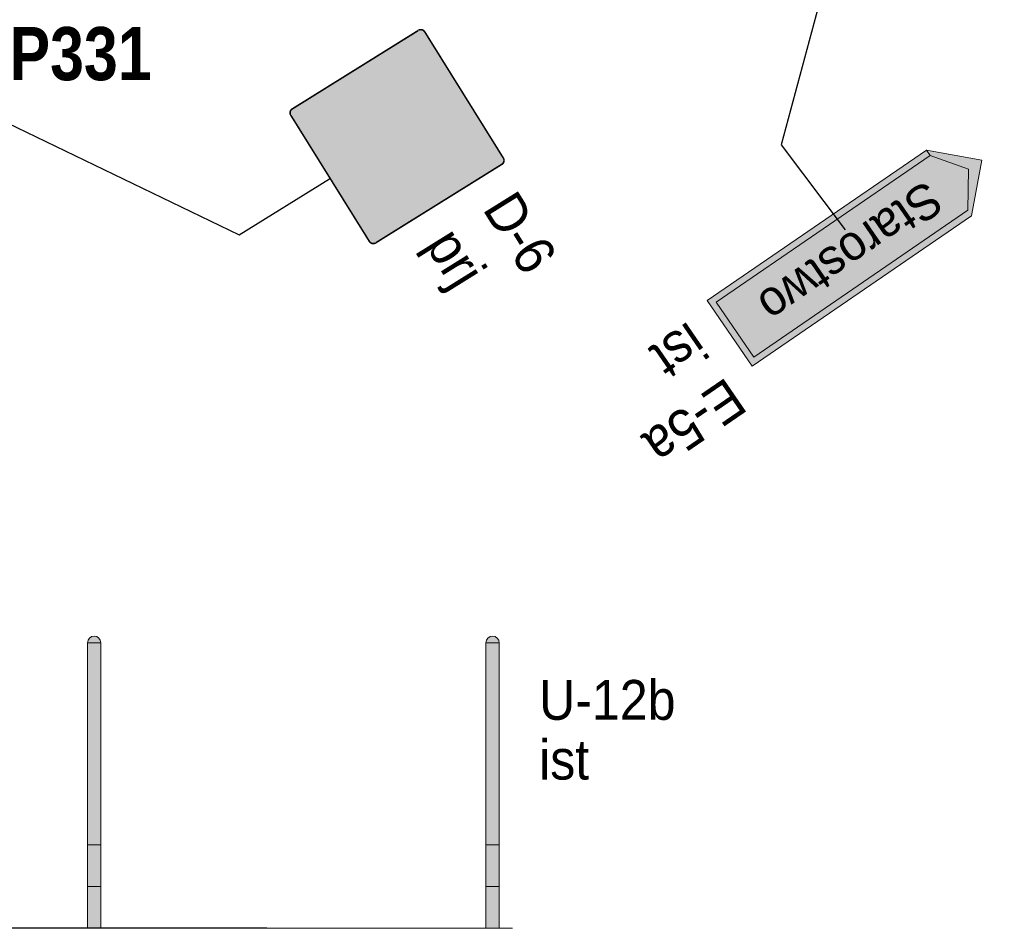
# Model space of a CAD drawing. Header units: metres. Extents: x 0 to 6473088, y 4 to 5822767.
# Tile 6 of 20: x 6472973 to 6472992, y 5822605 to 5822622. Entities that reach past the tile are written whole.
import ezdxf
from ezdxf.enums import TextEntityAlignment as Align

# ---------------------------------------------------------------- set-up
doc = ezdxf.new("R2010")
doc.units = ezdxf.units.M
for name, color, linetype in [('MT IR - detekcja dla pieszych opisy', 7, 'Continuous'), ('MT IR - oznakowanie pionowe', 7, 'Continuous'), ('zzz.gaUbdef', 7, 'Continuous'), ('zzz.gaUBDlugosc', 7, 'Continuous'), ('zzz.gaUBDodTekst', 7, 'Continuous'), ('zzz.gaUBDomyslna', 7, 'Continuous'), ('zzz.gaUBID', 7, 'Continuous'), ('zzz.gaUBNazwa', 7, 'Continuous'), ('zzz.gaUBStan', 7, 'Continuous'), ('zzz.gaVSDodTekst', 7, 'Continuous'), ('zzz.gaVSDomyslna', 7, 'Continuous'), ('zzz.gaVSNazwa', 7, 'Continuous'), ('zzz.gaVSStan', 7, 'Continuous'), ('zzz.gaVSWielkość', 7, 'Continuous')]:
    doc.layers.add(name, color=color, linetype=linetype)
doc.styles.add('GA-ATR-TEXT', font='arial.ttf', dxfattribs={"width": 0.9})
doc.styles.add('GA-SIGN-TEXT', font='GA_OZ_PION.ttf')
doc.styles.add('MT - bold Arial', font='arialbd.ttf')
doc.styles.add('MT - bold Arial Narrow', font='ARIALNB.TTF')
doc.styles.get("Standard").update_dxf_attribs({"font": 'arial.ttf'})
doc.dimstyles.new('GA-LEADER', dxfattribs={"dimtxt": 1, "dimasz": 1, "dimexe": 1, "dimexo": 1, "dimgap": 1, "dimtad": 1, "dimtxsty": 'Standard', "dimcen": 1, "dimadec": 0, "dimazin": 0, "dimtfac": 1, "dimtmove": 0, "dimatfit": 3, "dimfxl": 1, "dimarcsym": 0})

# ---------------------------------------------------------------- blocks, each defined once
blk = doc.blocks.new('gaVScolumn0')
at = {"color": 0, "linetype": 'ByBlock', "lineweight": -2}
blk.add_line((0, 0), (0, 400), dxfattribs=at)
at = {"color": 7, "style": 'GA-ATR-TEXT', "width": 0.9}
blk.add_attdef('X2', text='', height=150, dxfattribs=at).set_placement((-50, 0), align=Align.BOTTOM_RIGHT)
blk = doc.blocks.new('*U34457')
at = {"layer": 'zzz.gaVSDomyslna'}
h = blk.add_hatch(color=180, dxfattribs=at)
edge = h.paths.add_edge_path()
edge.add_line((-280, 594), (280, 594))
edge.add_arc((280, 580), 14, 359.9997, 89.9999, ccw=False)
edge.add_line((294, 580), (294, 20))
edge.add_arc((280, 20), 14, 270.0001, 359.9997, ccw=False)
edge.add_line((280, 6), (-280, 6))
edge.add_arc((-280, 20), 14, 180.0002, 269.9998, ccw=False)
edge.add_line((-294, 20), (-294, 580))
edge.add_arc((-280, 580), 14, 89.9999, 180.0002, ccw=False)
blk = doc.blocks.new('*U34458')
at = {"layer": 'zzz.gaVSDomyslna', "color": 7, "lineweight": 0, "true_color": 0xffffff, "const_width": 6}
blk.add_lwpolyline([(280, 3), (-280, 3, -0.414214), (-297, 20), (-297, 580, -0.414214), (-280, 597), (280, 597, -0.414214), (297, 580), (297, 20, -0.414214), (280, 3, -1)], format="xyb", dxfattribs=at)
blk = doc.blocks.new('*U34459')
at = {"layer": 'zzz.gaVSDomyslna', "true_color": 0xffffff}
blk.add_hatch(color=7, dxfattribs=at).paths.add_polyline_path([(0, 484), (-279.438, 0), (279.438, 0)])
blk = doc.blocks.new('*U34460')
at = {"layer": 'zzz.gaVSDomyslna', "true_color": 0x000000}
h = blk.add_hatch(color=18, dxfattribs=at)
h.paths.add_polyline_path([(-24, 372, 1), (24, 372, 1)])
h.paths.add_polyline_path([(49.7297, 326.351), (0, 345), (-37.2973, 261.081), (-87.4155, 210.963), (-75.7601, 185.321), (-18.6486, 242.432), (-9.72973, 259.459), (0, 186.486), (-46.6216, 121.216), (-77.8378, 27.5676), (-112.5, 23.2348), (-112.5, 11.6777), (-51.0384, 0), (-18.6486, 102.568), (20.4993, 150.613), (90.969, 27.2907), (68.459, 9.13869), (68.459, 0), (93.2432, 0), (134.934, 23.8234), (57.3273, 171.982), (59.8365, 179.509), (49.7297, 223.784), (49.7297, 279.73), (74.5946, 247.095), (74.5946, 163.176), (99.4595, 177.162), (99.4595, 261.081)])
h.paths.add_polyline_path([(219.122, 83.9189), (111.876, 83.9189), (121.645, 65.2703), (228.446, 65.2703)])
h.paths.add_polyline_path([(50.0186, 83.9189), (-16.7151, 83.9189), (-22.6042, 65.2703), (60.675, 65.2703)], flags=17)
h.paths.add_polyline_path([(-66.917, 83.9189), (-219.122, 83.9189), (-228.446, 65.2703), (-73.1332, 65.2703)])
blk = doc.blocks.new('*U34462')
at = {"layer": 'zzz.gaVSDomyslna', "color": 7, "true_color": 0xffffff}
for name, p in [('*U34458', (0, 0)), ('*U34459', (0, 96))]:
    blk.add_blockref(name, p, dxfattribs=at)
at = {"layer": 'zzz.gaVSDomyslna', "color": 180}
blk.add_blockref('*U34457', (0, 0), dxfattribs=at)
at = {"layer": 'zzz.gaVSDomyslna', "color": 18, "true_color": 0x000000}
blk.add_blockref('*U34460', (0, 108), dxfattribs=at)
blk = doc.blocks.new('*U34456')
at = {"layer": 'zzz.gaVSDomyslna'}
blk.add_blockref('*U34462', (0, 0), dxfattribs=at)
at = {"layer": 'zzz.gaVSDodTekst', "style": 'GA-ATR-TEXT', "width": 0.9}
blk.add_attdef('Addtext', text='', height=150, dxfattribs=at).set_placement((400, -7.5), align=Align.MIDDLE_LEFT)
at = {"layer": 'zzz.gaVSDomyslna', "style": 'MT - bold Arial', "flags": 1}
for tag in ['Width', 'Height', 'Position', 'Route', 'ItemNo', 'ID']:
    blk.add_attdef(tag, text='', height=1, dxfattribs=at).set_placement((0, 0), align=Align.MIDDLE_LEFT)
at = {"layer": 'zzz.gaVSNazwa', "style": 'GA-ATR-TEXT', "width": 0.9}
blk.add_attdef('Name', text='', height=150, dxfattribs=at).set_placement((400, 502.5), align=Align.MIDDLE_LEFT)
at = {"layer": 'zzz.gaVSStan', "style": 'GA-ATR-TEXT', "width": 0.9}
blk.add_attdef('State', text='', height=150, dxfattribs=at).set_placement((400, 247.5), align=Align.MIDDLE_LEFT)
at = {"layer": 'zzz.gaVSWielkość', "style": 'MT - bold Arial', "flags": 1}
blk.add_attdef('Size', text='', height=1, dxfattribs=at).set_placement((0, 0), align=Align.MIDDLE_LEFT)
blk = doc.blocks.new('*U34465')
at = {"layer": 'zzz.gaVSDomyslna', "true_color": 0xffffff}
blk.add_hatch(color=7, dxfattribs=at).paths.add_polyline_path([(575.75, 0), (575.75, 300), (-425.75, 300), (-575.75, 150), (-425.75, 0)])
at = {"layer": 'zzz.gaVSDomyslna', "true_color": 0x2e2e2e}
blk.add_hatch(color=250, dxfattribs=at).paths.add_polyline_path([(-425.75, 25), (-515.75, 150), (-425.75, 275), (550.75, 275), (550.75, 25), (-425.75, 25), (-425.75, 0), (575.75, 0), (575.75, 300), (-425.75, 300), (-575.75, 150), (-425.75, 0)])
at = {"layer": 'zzz.gaVSDomyslna', "color": 7, "lineweight": 0, "true_color": 0xffffff}
blk.add_lwpolyline([(575.75, 0), (575.75, 300), (-425.75, 300), (-575.75, 150), (-425.75, 0)], close=True, dxfattribs=at)
at = {"layer": 'zzz.gaVSDomyslna', "color": 250, "lineweight": 0, "true_color": 0x2e2e2e}
blk.add_lwpolyline([(-425.75, 25), (-515.75, 150), (-425.75, 275), (550.75, 275), (550.75, 25), (-425.75, 25), (-425.75, 0), (575.75, 0), (575.75, 300), (-425.75, 300), (-575.75, 150), (-425.75, 0)], close=True, dxfattribs=at)
at = {"layer": 'zzz.gaVSDomyslna', "color": 7, "lineweight": 0}
blk.add_lwpolyline([(-425.75, 0), (575.75, 0), (575.75, 300), (-425.75, 300), (-575.75, 150), (-425.75, 0)], dxfattribs=at)
blk = doc.blocks.new('*U34464')
at = {"layer": 'zzz.gaVSDomyslna', "color": 250, "true_color": 0x2e2e2e, "style": 'GA-SIGN-TEXT'}
blk.add_text('Starostwo', height=132, dxfattribs=at).set_placement((-364.25, 91))
blk = doc.blocks.new('*U34463')
at = {"layer": 'zzz.gaVSDomyslna'}
for name in ['*U34465', '*U34464']:
    blk.add_blockref(name, (0, 0), dxfattribs=at)
at = {"layer": 'zzz.gaVSDodTekst', "style": 'GA-ATR-TEXT', "width": 0.9}
blk.add_attdef('Addtext', text='', height=150, dxfattribs=at).set_placement((675.75, -157.5), align=Align.MIDDLE_LEFT)
at = {"layer": 'zzz.gaVSDomyslna', "style": 'MT - bold Arial', "flags": 1}
for tag in ['Width', 'Height', 'Position', 'Route', 'ItemNo', 'ID']:
    blk.add_attdef(tag, text='', height=1, dxfattribs=at).set_placement((0, 0), align=Align.MIDDLE_LEFT)
at = {"layer": 'zzz.gaVSNazwa', "style": 'GA-ATR-TEXT', "width": 0.9}
blk.add_attdef('Name', text='', height=150, dxfattribs=at).set_placement((675.75, 352.5), align=Align.MIDDLE_LEFT)
at = {"layer": 'zzz.gaVSStan', "style": 'GA-ATR-TEXT', "width": 0.9}
blk.add_attdef('State', text='', height=150, dxfattribs=at).set_placement((675.75, 97.5), align=Align.MIDDLE_LEFT)
at = {"layer": 'zzz.gaVSWielkość', "style": 'MT - bold Arial', "flags": 1}
blk.add_attdef('Size', text='', height=1, dxfattribs=at).set_placement((0, 0), align=Align.MIDDLE_LEFT)
blk = doc.blocks.new('*U34484')
at = {"layer": 'zzz.gaUbdef', "linetype": 'Continuous', "lineweight": 0, "true_color": 0x666666}
h = blk.add_hatch(color=251, dxfattribs=at)
h.paths.add_polyline_path([(875, 314.286), (825, 314.286), (825, 157.143), (875, 157.143)])
h.paths.add_polyline_path([(875, 628.571), (825, 628.571), (825, 471.429), (875, 471.429)])
h.paths.add_polyline_path([(875, 942.857), (825, 942.857), (825, 785.714), (875, 785.714)])
h.paths.add_polyline_path([(-625, 314.286), (-675, 314.286), (-675, 157.143), (-625, 157.143)])
h.paths.add_polyline_path([(-625, 628.571), (-675, 628.571), (-675, 471.429), (-625, 471.429), (-625, 525)])
h.paths.add_polyline_path([(-625, 942.857), (-675, 942.857), (-675, 785.714), (-625, 785.714)])
blk = doc.blocks.new('*U34485')
at = {"layer": 'zzz.gaUbdef', "linetype": 'Continuous', "lineweight": 0, "true_color": 0x666666}
h = blk.add_hatch(color=251, dxfattribs=at)
h.paths.add_polyline_path([(875, 157.143), (825, 157.143), (825, 0), (875, 0)])
h.paths.add_polyline_path([(875, 471.429), (825, 471.429), (825, 314.286), (875, 314.286)])
h.paths.add_polyline_path([(875, 785.714), (825, 785.714), (825, 628.571), (875, 628.571)])
h.paths.add_polyline_path([(875, 1075, 1), (825, 1075), (825, 942.857), (875, 942.857)])
h.paths.add_polyline_path([(-625, 157.143), (-675, 157.143), (-675, 0), (-625, 0)])
h.paths.add_polyline_path([(-625, 471.429), (-675, 471.429), (-675, 314.286), (-625, 314.286)])
h.paths.add_polyline_path([(-625, 785.714), (-675, 785.714), (-675, 628.571), (-625, 628.571)])
h.paths.add_polyline_path([(-625, 1075, 1), (-675, 1075), (-675, 942.857), (-625, 942.857), (-625, 1025)])
at = {"layer": 'zzz.gaUbdef', "color": 251, "linetype": 'Continuous', "lineweight": 0, "true_color": 0x666666}
for p, q in [((-625, 314.286), (-675, 314.286)), ((875, 314.286), (825, 314.286)), ((-625, 157.143), (-675, 157.143)), ((875, 157.143), (825, 157.143))]:
    blk.add_line(p, q, dxfattribs=at)
blk = doc.blocks.new('*U34486')
at = {"layer": 'zzz.gaUbdef', "color": 7, "linetype": 'Continuous', "lineweight": 0}
for p, q in [((-675, 1075), (-675, 0)), ((-675, 1075), (-625, 1075)), ((-625, 1075), (-625, 0)), ((825, 1075), (825, 0)), ((825, 1075), (875, 1075)), ((875, 1075), (875, 0)), ((-925, 0), (925, 0))]:
    blk.add_line(p, q, dxfattribs=at)
for centre in [(-650, 1075), (850, 1075)]:
    blk.add_arc(centre, 25, 0, 179.9998, dxfattribs=at)
blk = doc.blocks.new('*U34483')
at = {"layer": 'zzz.gaUbdef', "color": 7}
blk.add_blockref('*U34486', (0, 0), dxfattribs=at)
at = {"layer": 'zzz.gaUbdef', "color": 251, "true_color": 0x666666}
for name in ['*U34485', '*U34484']:
    blk.add_blockref(name, (0, 0), dxfattribs=at)
at = {"layer": 'zzz.gaUBDlugosc', "style": 'MT - bold Arial', "flags": 1}
blk.add_attdef('Length', text='', height=1, dxfattribs=at).set_placement((0, 0), align=Align.MIDDLE_LEFT)
at = {"layer": 'zzz.gaUBDodTekst', "style": 'GA-ATR-TEXT', "width": 0.9}
blk.add_attdef('AddText', text='', height=150, dxfattribs=at).set_placement((1025, 410), align=Align.MIDDLE_LEFT)
at = {"layer": 'zzz.gaUBDomyslna', "style": 'GA-ATR-TEXT', "width": 0.9}
blk.add_attdef('Position', text='', height=150, dxfattribs=at).set_placement((1025, 185), align=Align.MIDDLE_LEFT)
at = {"layer": 'zzz.gaUBDomyslna', "style": 'MT - bold Arial', "flags": 1}
blk.add_attdef('Route', text='', height=1, dxfattribs=at).set_placement((0, 0), align=Align.MIDDLE_LEFT)
at = {"layer": 'zzz.gaUBID', "style": 'MT - bold Arial', "flags": 1}
blk.add_attdef('ID', text='', height=1, dxfattribs=at).set_placement((0, 0), align=Align.MIDDLE_LEFT)
at = {"layer": 'zzz.gaUBNazwa', "style": 'GA-ATR-TEXT', "width": 0.9}
blk.add_attdef('Name', text='', height=150, dxfattribs=at).set_placement((1025, 860), align=Align.MIDDLE_LEFT)
at = {"layer": 'zzz.gaUBStan', "style": 'GA-ATR-TEXT', "width": 0.9}
blk.add_attdef('State', text='', height=150, dxfattribs=at).set_placement((1025, 635), align=Align.MIDDLE_LEFT)

msp = doc.modelspace()

# ---------------------------------------------------------------- linework, layer by layer
at = {"layer": 'MT IR - oznakowanie pionowe'}
msp.add_lwpolyline([(6472977.989, 5822604.619), (6472970.232, 5822604.619), (6472953.338, 5822610.504)], dxfattribs=at)

# ---------------------------------------------------------------- block references
at = {"layer": 'MT IR - oznakowanie pionowe', "xscale": 0.005, "yscale": 0.005}
for name, p, rotation, values in [('*U34456', (6472979.167, 5822618.729), 301.9078964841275, {'Name': 'D-6', 'State': 'prj'}), ('*U34463', (6472988.648, 5822618.065), 214.4703816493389, {'Name': 'E-5a', 'State': 'ist'})]:
    msp.add_blockref(name, p, dxfattribs=dict(at, rotation=rotation)).add_auto_attribs(values)
for p, rotation in [((6472987.673, 5822619.365), 216.8698976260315), ((6472977.47, 5822617.672), 301.9081069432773)]:
    msp.add_blockref('gaVScolumn0', p, dxfattribs=dict(at, rotation=rotation))
msp.add_blockref('*U34483', (6472977.989, 5822604.619), dxfattribs=at).add_auto_attribs({'Name': 'U-12b', 'State': 'ist'})

# ---------------------------------------------------------------- texts
at = {"layer": 'MT IR - detekcja dla pieszych opisy', "color": 7, "transparency": 33554687, "insert": (6472974.483, 5822621.585), "char_height": 1, "attachment_point": 2, "style": 'MT - bold Arial Narrow', "bg_fill": 3, "box_fill_scale": 1, "bg_fill_color": 256, "bg_fill_transparency": 0}
msp.add_mtext_dynamic_manual_height_columns('P331', width=2.94942, gutter_width=11.299, heights=[1.021], dxfattribs=at)

# ---------------------------------------------------------------- leaders
at = {"layer": 'MT IR - oznakowanie pionowe'}
msp.add_leader([(6472988.578, 5822627.089), (6472989.418, 5822625.861), (6472987.673, 5822619.365)], dimstyle='GA-LEADER', override={"dimasz": 0.3}, dxfattribs=at)

# ---------------------------------------------------------------- next in the draw order: leaders
msp.add_leader([(6472971.177, 5822620.516), (6472971.351, 5822620.624), (6472977.47, 5822617.672)], dimstyle='GA-LEADER', override={"dimasz": 0.3}, dxfattribs=at)

doc.saveas('drawing.dxf')
